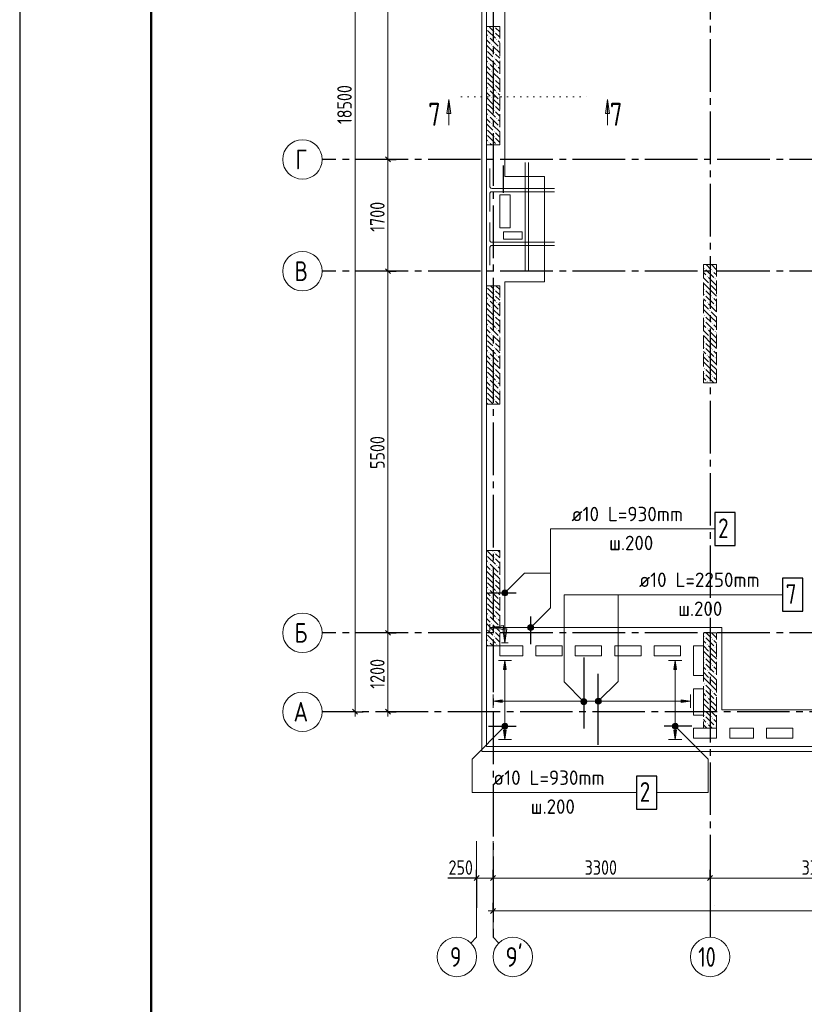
# Model space of a CAD drawing. Header units: millimetres. Extents: x 0 to 61017, y 0 to 42000.
# Tile 5 of 23: x 0 to 11933, y 15950 to 30926. Entities that reach past the tile are written whole.
import ezdxf

# ---------------------------------------------------------------- set-up
doc = ezdxf.new("R2010")
doc.units = ezdxf.units.MM
for name, pattern in [('______2', [270, 200, -70]), ('______5', [1100, 800, -100, 100, -100]), ('______9', [100, 0, -100])]:
    doc.linetypes.add(name, pattern=pattern)
for name, color, linetype, lineweight in [('Standard', 7, 'Continuous', 25), ('ЖБ Пилон', 180, 'Continuous', 25), ('Обрамление П-обр. равн.', 7, 'Continuous', 25), ('Обрамление проемов стержнями', 7, 'Continuous', 25), ('Оси', 40, '______5', 18), ('Позиционная метка линия выноска', 7, 'Continuous', 13), ('Позиционная метка номер позиции', 7, 'Continuous', 13), ('Размерная выноска', 7, 'Continuous', 13), ('Узлы символ', 7, 'Continuous', 25)]:
    doc.layers.add(name, color=color, linetype=linetype, lineweight=lineweight)
doc.layers.add('ЖБ Перекрытие верхний уровень', color=7, linetype='Continuous', lineweight=25, true_color=0xe0e0ff)
doc.styles.add('GOST 2.304-81', font='txt')
doc.styles.add('ISOCPEUR', font='txt')

msp = doc.modelspace()

# ---------------------------------------------------------------- hatches: boundary and pattern name
at = {"layer": 'ЖБ Пилон', "linetype": 'Continuous', "lineweight": 18, "transparency": 33554687}
for points in [[(7100, 30787), (7103, 30783), (7100, 30780)], [(7210, 30743), (7217, 30750), (7223, 30743), (7217, 30737)], [(7220, 30820), (7217, 30817), (7214, 30820)], [(7130, 30663), (7137, 30670), (7143, 30663), (7137, 30657)], [(7250, 30623), (7257, 30630), (7263, 30623), (7257, 30617)], [(7100, 30467), (7103, 30463), (7100, 30460)], [(7170, 30543), (7177, 30550), (7183, 30543), (7177, 30537)], [(7210, 30423), (7217, 30430), (7223, 30423), (7217, 30417)], [(7290, 30503), (7297, 30510), (7300, 30507), (7300, 30500), (7297, 30497)], [(7100, 30387), (7103, 30383), (7100, 30380)], [(7130, 30263), (7137, 30270), (7143, 30263), (7137, 30257)], [(7210, 30343), (7217, 30350), (7223, 30343), (7217, 30337)], [(7170, 30143), (7177, 30150), (7183, 30143), (7177, 30137)], [(7250, 30223), (7257, 30230), (7263, 30223), (7257, 30217)], [(7290, 30103), (7297, 30110), (7300, 30107), (7300, 30100), (7297, 30097)], [(7100, 30067), (7103, 30063), (7100, 30060)], [(7100, 29987), (7103, 29983), (7100, 29980)], [(7210, 30023), (7217, 30030), (7223, 30023), (7217, 30017)], [(7130, 29863), (7137, 29870), (7143, 29863), (7137, 29857)], [(7210, 29943), (7217, 29950), (7223, 29943), (7217, 29937)], [(7250, 29823), (7257, 29830), (7263, 29823), (7257, 29817)], [(7100, 29667), (7103, 29663), (7100, 29660)], [(7170, 29743), (7177, 29750), (7183, 29743), (7177, 29737)], [(7290, 29703), (7297, 29710), (7300, 29707), (7300, 29700), (7297, 29697)], [(7100, 29587), (7103, 29583), (7100, 29580)], [(7210, 29623), (7217, 29630), (7223, 29623), (7217, 29617)], [(7210, 29543), (7217, 29550), (7223, 29543), (7217, 29537)], [(7130, 29463), (7137, 29470), (7143, 29463), (7137, 29457)], [(7250, 29423), (7257, 29430), (7263, 29423), (7257, 29417)], [(7100, 29267), (7103, 29263), (7100, 29260)], [(7170, 29343), (7177, 29350), (7183, 29343), (7177, 29337)], [(7210, 29223), (7217, 29230), (7223, 29223), (7217, 29217)], [(7290, 29303), (7297, 29310), (7300, 29307), (7300, 29300), (7297, 29297)], [(7100, 29187), (7103, 29183), (7100, 29180)], [(7130, 29063), (7137, 29070), (7143, 29063), (7137, 29057)], [(7210, 29143), (7217, 29150), (7223, 29143), (7217, 29137)], [(7250, 29023), (7257, 29030), (7263, 29023), (7260, 29020), (7254, 29020)], [(10410, 27143), (10417, 27150), (10423, 27143), (10417, 27137)], [(10530, 27103), (10537, 27110), (10543, 27103), (10537, 27097)], [(10450, 27023), (10457, 27030), (10463, 27023), (10457, 27017)], [(10570, 26983), (10577, 26990), (10583, 26983), (10577, 26977)], [(7100, 26867), (7103, 26863), (7100, 26860)], [(7210, 26823), (7217, 26830), (7223, 26823), (7217, 26817)], [(10410, 26823), (10417, 26830), (10423, 26823), (10417, 26817)], [(10490, 26903), (10497, 26910), (10503, 26903), (10497, 26897)], [(7100, 26787), (7103, 26783), (7100, 26780)], [(7130, 26663), (7137, 26670), (7143, 26663), (7137, 26657)], [(7210, 26743), (7217, 26750), (7223, 26743), (7217, 26737)], [(10410, 26743), (10417, 26750), (10423, 26743), (10417, 26737)], [(10530, 26703), (10537, 26710), (10543, 26703), (10537, 26697)], [(7170, 26543), (7177, 26550), (7183, 26543), (7177, 26537)], [(7250, 26623), (7257, 26630), (7263, 26623), (7257, 26617)], [(7290, 26503), (7297, 26510), (7300, 26507), (7300, 26500), (7297, 26497)], [(10450, 26623), (10457, 26630), (10463, 26623), (10457, 26617)], [(10490, 26503), (10497, 26510), (10503, 26503), (10497, 26497)], [(10570, 26583), (10577, 26590), (10583, 26583), (10577, 26577)], [(7100, 26467), (7103, 26463), (7100, 26460)], [(7100, 26387), (7103, 26383), (7100, 26380)], [(7210, 26423), (7217, 26430), (7223, 26423), (7217, 26417)], [(10410, 26423), (10417, 26430), (10423, 26423), (10417, 26417)], [(7130, 26263), (7137, 26270), (7143, 26263), (7137, 26257)], [(7210, 26343), (7217, 26350), (7223, 26343), (7217, 26337)], [(7250, 26223), (7257, 26230), (7263, 26223), (7257, 26217)], [(10410, 26343), (10417, 26350), (10423, 26343), (10417, 26337)], [(10450, 26223), (10457, 26230), (10463, 26223), (10457, 26217)], [(10530, 26303), (10537, 26310), (10543, 26303), (10537, 26297)], [(7100, 26067), (7103, 26063), (7100, 26060)], [(7170, 26143), (7177, 26150), (7183, 26143), (7177, 26137)], [(7290, 26103), (7297, 26110), (7300, 26107), (7300, 26100), (7297, 26097)], [(10490, 26103), (10497, 26110), (10503, 26103), (10497, 26097)], [(10570, 26183), (10577, 26190), (10583, 26183), (10577, 26177)], [(7100, 25987), (7103, 25983), (7100, 25980)], [(7210, 26023), (7217, 26030), (7223, 26023), (7217, 26017)], [(7210, 25943), (7217, 25950), (7223, 25943), (7217, 25937)], [(10410, 26023), (10417, 26030), (10423, 26023), (10417, 26017)], [(10410, 25943), (10417, 25950), (10423, 25943), (10417, 25937)], [(10530, 25903), (10537, 25910), (10543, 25903), (10537, 25897)], [(7130, 25863), (7137, 25870), (7143, 25863), (7137, 25857)], [(7250, 25823), (7257, 25830), (7263, 25823), (7257, 25817)], [(10450, 25823), (10457, 25830), (10463, 25823), (10457, 25817)], [(10570, 25783), (10577, 25790), (10583, 25783), (10577, 25777)], [(7100, 25667), (7103, 25663), (7100, 25660)], [(7170, 25743), (7177, 25750), (7183, 25743), (7177, 25737)], [(7210, 25623), (7217, 25630), (7223, 25623), (7217, 25617)], [(7290, 25703), (7297, 25710), (7300, 25707), (7300, 25700), (7297, 25697)], [(10410, 25623), (10417, 25630), (10423, 25623), (10417, 25617)], [(10490, 25703), (10497, 25710), (10503, 25703), (10497, 25697)], [(7100, 25587), (7103, 25583), (7100, 25580)], [(7130, 25463), (7137, 25470), (7143, 25463), (7137, 25457)], [(7210, 25543), (7217, 25550), (7223, 25543), (7217, 25537)], [(10410, 25543), (10417, 25550), (10423, 25543), (10417, 25537)], [(10530, 25503), (10537, 25510), (10543, 25503), (10537, 25497)], [(7170, 25343), (7177, 25350), (7183, 25343), (7177, 25337)], [(7250, 25423), (7257, 25430), (7263, 25423), (7257, 25417)], [(7290, 25303), (7297, 25310), (7300, 25307), (7300, 25300), (7297, 25297)], [(10450, 25423), (10457, 25430), (10463, 25423), (10457, 25417)], [(7100, 25267), (7103, 25263), (7100, 25260)], [(7100, 25187), (7103, 25183), (7100, 25180)], [(7210, 25223), (7217, 25230), (7223, 25223), (7217, 25217)], [(7210, 25143), (7217, 25150), (7223, 25143), (7217, 25137)], [(7100, 22787), (7103, 22783), (7100, 22780)], [(7210, 22823), (7217, 22830), (7223, 22823), (7217, 22817)], [(7130, 22663), (7137, 22670), (7143, 22663), (7137, 22657)], [(7210, 22743), (7217, 22750), (7223, 22743), (7217, 22737)], [(7250, 22623), (7257, 22630), (7263, 22623), (7257, 22617)], [(7100, 22467), (7103, 22463), (7100, 22460)], [(7170, 22543), (7177, 22550), (7183, 22543), (7177, 22537)], [(7290, 22503), (7297, 22510), (7300, 22507), (7300, 22500), (7297, 22497)], [(7100, 22387), (7103, 22383), (7100, 22380)], [(7210, 22423), (7217, 22430), (7223, 22423), (7217, 22417)], [(7210, 22343), (7217, 22350), (7223, 22343), (7217, 22337)], [(7130, 22263), (7137, 22270), (7143, 22263), (7137, 22257)], [(7250, 22223), (7257, 22230), (7263, 22223), (7257, 22217)], [(7100, 22067), (7103, 22063), (7100, 22060)], [(7170, 22143), (7177, 22150), (7183, 22143), (7177, 22137)], [(7210, 22023), (7217, 22030), (7223, 22023), (7217, 22017)], [(7290, 22103), (7297, 22110), (7300, 22107), (7300, 22100), (7297, 22097)], [(7100, 21987), (7103, 21983), (7100, 21980)], [(7130, 21863), (7137, 21870), (7143, 21863), (7137, 21857)], [(7210, 21943), (7217, 21950), (7223, 21943), (7217, 21937)], [(7170, 21743), (7177, 21750), (7183, 21743), (7177, 21737)], [(7250, 21823), (7257, 21830), (7263, 21823), (7257, 21817)], [(7100, 21667), (7103, 21663), (7100, 21660)], [(7100, 21587), (7103, 21583), (7100, 21580)], [(7210, 21623), (7217, 21630), (7223, 21623), (7217, 21617)], [(7290, 21703), (7297, 21710), (7300, 21707), (7300, 21700), (7297, 21697)], [(7130, 21463), (7137, 21470), (7143, 21463), (7137, 21457)], [(7210, 21543), (7217, 21550), (7223, 21543), (7217, 21537)], [(7250, 21423), (7257, 21430), (7263, 21423), (7257, 21417)], [(10410, 21543), (10417, 21550), (10423, 21543), (10417, 21537)], [(10450, 21423), (10457, 21430), (10463, 21423), (10457, 21417)], [(10530, 21503), (10537, 21510), (10543, 21503), (10537, 21497)], [(10490, 21303), (10497, 21310), (10503, 21303), (10497, 21297)], [(10570, 21383), (10577, 21390), (10583, 21383), (10577, 21377)], [(10410, 21223), (10417, 21230), (10423, 21223), (10417, 21217)], [(10410, 21143), (10417, 21150), (10423, 21143), (10417, 21137)], [(10450, 21023), (10457, 21030), (10463, 21023), (10457, 21017)], [(10530, 21103), (10537, 21110), (10543, 21103), (10537, 21097)], [(10570, 20983), (10577, 20990), (10583, 20983), (10577, 20977)], [(10410, 20823), (10417, 20830), (10423, 20823), (10417, 20817)], [(10490, 20903), (10497, 20910), (10503, 20903), (10497, 20897)], [(10410, 20743), (10417, 20750), (10423, 20743), (10417, 20737)], [(10530, 20703), (10537, 20710), (10543, 20703), (10537, 20697)], [(10450, 20623), (10457, 20630), (10463, 20623), (10457, 20617)], [(10570, 20583), (10577, 20590), (10583, 20583), (10577, 20577)], [(10410, 20423), (10417, 20430), (10423, 20423), (10417, 20417)], [(10490, 20503), (10497, 20510), (10503, 20503), (10497, 20497)], [(10410, 20343), (10417, 20350), (10423, 20343), (10417, 20337)], [(10450, 20223), (10457, 20230), (10463, 20223), (10457, 20217)], [(10530, 20303), (10537, 20310), (10543, 20303), (10537, 20297)], [(10570, 20183), (10577, 20190), (10583, 20183), (10577, 20177)]]:
    msp.add_hatch(color=7, dxfattribs=at).paths.add_polyline_path(points, flags=16)
at = {"layer": 'Обрамление П-обр. равн.', "linetype": 'Continuous', "lineweight": 13, "transparency": 33554687}
for points in [[(7400, 21040), (7380, 21180), (7360, 21040)], [(9990, 21040), (9970, 21180), (9950, 21040)], [(8761, 20538), (8761, 20582), (8755, 20560)], [(8761, 20582), (8778, 20521), (8778, 20599)], [(8761, 20582), (8761, 20538), (8778, 20521)], [(8778, 20599), (8800, 20515), (8800, 20605)], [(8778, 20599), (8778, 20521), (8800, 20515)], [(8800, 20605), (8800, 20515), (8822, 20521)], [(8800, 20605), (8822, 20521), (8822, 20599)], [(8822, 20599), (8822, 20521), (8839, 20538)], [(8822, 20599), (8839, 20538), (8839, 20582)], [(8839, 20582), (8839, 20538), (8845, 20560)], [(10060, 20540), (10200, 20560), (10060, 20580)]]:
    msp.add_hatch(color=7, dxfattribs=at).paths.add_polyline_path(points)
for points in [[(7340, 20540), (7200, 20560), (7340, 20580)], [(7400, 20120), (7380, 19980), (7360, 20120)], [(9990, 20120), (9970, 19980), (9950, 20120)]]:
    msp.add_hatch(color=7, dxfattribs=at).paths.add_polyline_path(points, flags=16)
at = {"layer": 'Позиционная метка линия выноска', "linetype": 'Continuous', "lineweight": 13, "transparency": 33554687}
msp.add_hatch(color=7, dxfattribs=at).paths.add_polyline_path([(7360, 21650), (7150, 21680), (7360, 21710)], flags=16)
msp.add_hatch(color=7, dxfattribs=at).paths.add_polyline_path([(7350, 21660), (7380, 21450), (7410, 21660)])
at = {"layer": 'Позиционная метка номер позиции', "linetype": 'Continuous', "lineweight": 13, "transparency": 33554687}
for points in [[(7337, 22218), (7412, 22175), (7348, 22239)], [(7337, 22195), (7391, 22164), (7337, 22218)], [(7337, 22218), (7391, 22164), (7412, 22175)], [(7369, 22164), (7337, 22195), (7348, 22175)], [(7337, 22195), (7369, 22164), (7391, 22164)], [(7348, 22239), (7423, 22195), (7369, 22250)], [(7348, 22239), (7412, 22175), (7423, 22195)], [(7369, 22250), (7423, 22195), (7423, 22218)], [(7369, 22250), (7423, 22218), (7391, 22250)], [(7391, 22250), (7423, 22218), (7412, 22239)], [(7740, 21712), (7815, 21669), (7761, 21723)], [(7761, 21723), (7815, 21669), (7815, 21691)], [(7761, 21723), (7815, 21691), (7783, 21723)], [(7783, 21723), (7815, 21691), (7804, 21712)], [(7729, 21691), (7804, 21648), (7740, 21712)], [(7729, 21669), (7783, 21637), (7729, 21691)], [(7729, 21691), (7783, 21637), (7804, 21648)], [(7761, 21637), (7729, 21669), (7740, 21648)], [(7729, 21669), (7761, 21637), (7783, 21637)], [(7740, 21712), (7804, 21648), (7815, 21669)], [(8548, 20521), (8591, 20596), (8537, 20541)], [(8537, 20541), (8591, 20596), (8569, 20596)], [(8537, 20541), (8569, 20596), (8537, 20564)], [(8537, 20564), (8569, 20596), (8548, 20584)], [(8548, 20521), (8612, 20584), (8591, 20596)], [(8569, 20509), (8612, 20584), (8548, 20521)], [(8569, 20509), (8623, 20564), (8612, 20584)], [(8591, 20509), (8623, 20564), (8569, 20509)], [(8591, 20509), (8623, 20541), (8623, 20564)], [(8623, 20541), (8591, 20509), (8612, 20521)], [(8757, 20571), (8832, 20528), (8768, 20592)], [(8757, 20549), (8811, 20517), (8757, 20571)], [(8757, 20571), (8811, 20517), (8832, 20528)], [(8789, 20517), (8757, 20549), (8768, 20528)], [(8757, 20549), (8789, 20517), (8811, 20517)], [(8768, 20592), (8843, 20549), (8789, 20603)], [(8768, 20592), (8832, 20528), (8843, 20549)], [(8789, 20603), (8843, 20549), (8843, 20571)], [(8789, 20603), (8843, 20571), (8811, 20603)], [(8811, 20603), (8843, 20571), (8832, 20592)], [(7423, 20169), (7369, 20223), (7348, 20212)], [(7423, 20191), (7391, 20223), (7369, 20223)], [(7423, 20191), (7369, 20223), (7423, 20169)], [(7391, 20223), (7423, 20191), (7412, 20212)], [(9927, 20191), (9959, 20223), (9938, 20212)], [(9959, 20223), (9927, 20191), (9927, 20169)], [(9959, 20223), (9927, 20169), (9981, 20223)], [(9981, 20223), (9927, 20169), (9938, 20148)], [(9981, 20223), (9938, 20148), (10002, 20212)], [(7412, 20148), (7348, 20212), (7337, 20191)], [(7412, 20148), (7337, 20191), (7391, 20137)], [(7391, 20137), (7337, 20191), (7337, 20169)], [(7391, 20137), (7337, 20169), (7369, 20137)], [(7369, 20137), (7337, 20169), (7348, 20148)], [(7423, 20169), (7348, 20212), (7412, 20148)], [(10002, 20212), (9938, 20148), (9959, 20137)], [(10002, 20212), (9959, 20137), (10013, 20191)], [(10013, 20191), (9959, 20137), (9981, 20137)], [(10013, 20191), (9981, 20137), (10013, 20169)], [(10013, 20169), (9981, 20137), (10002, 20148)]]:
    msp.add_hatch(color=7, dxfattribs=at).paths.add_polyline_path(points)
at = {"layer": 'Узлы символ', "linetype": 'Continuous', "lineweight": 13, "transparency": 33554687}
for points in [[(6498, 29501), (6528, 29711), (6558, 29501)], [(8909, 29501), (8939, 29711), (8969, 29501)]]:
    msp.add_hatch(color=7, dxfattribs=at).paths.add_polyline_path(points, flags=16)

# ---------------------------------------------------------------- linework, layer by layer
at = {"layer": 'Standard', "color": 7, "linetype": 'Continuous', "lineweight": 13, "transparency": 33554687}
for p, q in [((5600, 28800), (5600, 34300)), ((5600, 27100), (5600, 28800)), ((5600, 21600), (5600, 27100)), ((5100, 20400), (5100, 20325)), ((5600, 20400), (5600, 20325)), ((6950, 16970), (6950, 18432)), ((7200, 16970), (7200, 18432)), ((6950, 17870), (6875, 17870)), ((6950, 17870), (7200, 17870)), ((7200, 17870), (10500, 17870)), ((10500, 17870), (13800, 17870)), ((7200, 17370), (7125, 17370)), ((49280, 17370), (7200, 17370)), ((6950, 16970), (6862, 16882)), ((7200, 16970), (7288, 16882))]:
    msp.add_line(p, q, dxfattribs=at)
at = {"layer": 'Standard', "color": 251, "linetype": 'Continuous', "lineweight": -3, "true_color": 0x656565, "transparency": 33554687}
for p, q in [((5600, 28800), (5475, 28800)), ((5600, 28800), (5725, 28800)), ((5600, 28800), (5600, 28800)), ((5600, 27100), (5475, 27100)), ((5600, 27100), (5725, 27100)), ((5600, 27100), (5600, 27100)), ((5600, 21600), (5475, 21600)), ((5600, 21600), (5725, 21600)), ((5600, 21600), (5600, 21600)), ((5100, 20400), (4975, 20400)), ((5100, 20400), (5225, 20400)), ((5100, 20400), (5100, 20400)), ((5600, 20400), (5475, 20400)), ((5600, 20400), (5725, 20400)), ((5600, 20400), (5600, 20400)), ((6950, 17870), (6950, 17995)), ((7200, 17870), (7200, 17995)), ((10500, 17870), (10500, 17995)), ((6950, 17870), (6950, 17745)), ((6950, 17870), (6950, 17418)), ((7200, 17870), (7200, 17745)), ((7200, 17870), (7200, 17418)), ((10500, 17870), (10500, 17745)), ((10500, 17870), (10500, 17418)), ((7200, 17370), (7200, 17495)), ((7200, 17370), (7200, 17245)), ((7200, 17370), (7200, 17370))]:
    msp.add_line(p, q, dxfattribs=at)
at = {"layer": 'Standard', "color": 7, "linetype": 'Continuous', "lineweight": 25, "transparency": 33554687}
for p, q in [((5638, 28763), (5562, 28838)), ((5638, 27063), (5562, 27138)), ((5638, 21562), (5562, 21638)), ((5138, 20362), (5062, 20438)), ((5638, 20362), (5562, 20438)), ((6912, 17833), (6987, 17907)), ((7162, 17833), (7238, 17907)), ((10462, 17833), (10538, 17907)), ((7238, 17407), (7162, 17333))]:
    msp.add_line(p, q, dxfattribs=at)
at = {"layer": 'Standard', "color": 7, "linetype": 'Continuous', "lineweight": 13, "transparency": 33554687}
msp.add_lwpolyline([(0, 0), (59400, 0), (59400, 42000), (0, 42000), (0, 0)], close=True, dxfattribs=at)
for points in [[(0, 42000), (0, 0), (59400, 0), (59400, 42000), (0, 42000)], [(59400, 42000), (0, 42000), (0, 0), (59400, 0), (59400, 42000)], [(59400, 42000), (0, 42000), (0, 0), (59400, 0), (59400, 42000)], [(5100, 20400), (5100, 29236), (5100, 29236), (5100, 38900)], [(5600, 20400), (5600, 20655), (5600, 20655), (5600, 21600)]]:
    msp.add_lwpolyline(points, dxfattribs=at)
at = {"layer": 'Standard', "color": 7, "linetype": 'Continuous', "lineweight": 25, "transparency": 33554687}
for points in [[(0, 42000), (0, 0), (59400, 0), (59400, 42000), (0, 42000)], [(59400, 42000), (0, 42000), (0, 0), (59400, 0), (59400, 42000)]]:
    msp.add_lwpolyline(points, dxfattribs=at)
at = {"layer": 'Standard', "color": 7, "linetype": 'Continuous', "lineweight": 50, "transparency": 33554687}
msp.add_lwpolyline([(2000, 41500), (58900, 41500), (58900, 500), (2000, 500), (2000, 41500)], close=True, dxfattribs=at)
at = {"layer": 'Standard', "color": 254, "linetype": 'Continuous', "lineweight": 18, "true_color": 0xc4c4ff, "transparency": 33554687}
msp.add_lwpolyline([(7029, 19795), (49781, 19795), (49781, 38870), (7029, 38870), (7029, 19795)], dxfattribs=at)
at = {"layer": 'ЖБ Перекрытие верхний уровень', "color": 7, "linetype": 'Continuous', "lineweight": 18, "transparency": 33554687}
for p, q in [((7100, 34500), (7100, 19870)), ((7460, 28260), (7300, 28260)), ((7300, 28260), (7300, 27760)), ((7460, 27760), (7460, 28260)), ((7300, 27760), (7460, 27760)), ((7640, 27700), (7360, 27700)), ((7360, 27700), (7360, 27590)), ((7360, 27590), (7640, 27590)), ((7640, 27590), (7640, 27700)), ((7300, 21250), (7300, 21400)), ((7300, 21400), (7650, 21400)), ((7650, 21400), (7650, 21250)), ((7850, 21250), (7850, 21400)), ((7850, 21400), (8250, 21400)), ((8250, 21400), (8250, 21250)), ((8450, 21400), (8850, 21400)), ((8450, 21250), (8450, 21400)), ((8850, 21400), (8850, 21250)), ((9050, 21250), (9050, 21400)), ((9050, 21400), (9450, 21400)), ((9450, 21400), (9450, 21250)), ((9650, 21250), (9650, 21400)), ((9650, 21400), (10050, 21400)), ((10050, 21400), (10050, 21250)), ((10250, 20950), (10250, 21400)), ((10250, 21400), (10400, 21400)), ((10400, 21400), (10400, 20950)), ((7650, 21250), (7300, 21250)), ((8250, 21250), (7850, 21250)), ((8850, 21250), (8450, 21250)), ((9450, 21250), (9050, 21250)), ((10050, 21250), (9650, 21250)), ((10400, 20950), (10250, 20950)), ((10250, 20350), (10250, 20750)), ((10250, 20750), (10400, 20750)), ((10400, 20750), (10400, 20350)), ((10400, 20350), (10250, 20350)), ((10250, 20000), (10250, 20150)), ((10250, 20150), (10600, 20150)), ((10600, 20150), (10600, 20000)), ((10800, 20150), (11160, 20150)), ((10800, 20000), (10800, 20150)), ((11160, 20150), (11160, 20000)), ((11360, 20000), (11360, 20150)), ((11360, 20150), (11760, 20150)), ((11760, 20150), (11760, 20000)), ((10600, 20000), (10250, 20000)), ((11160, 20000), (10800, 20000)), ((11760, 20000), (11360, 20000)), ((7100, 19870), (28240, 19870))]:
    msp.add_line(p, q, dxfattribs=at)
at = {"layer": 'ЖБ Пилон', "color": 253, "linetype": '______2', "lineweight": 13, "true_color": 0xa0a0a0, "transparency": 33554687}
for p, q in [((7100, 30820), (7100, 29020)), ((7300, 30820), (7100, 30820)), ((7300, 29020), (7300, 30820)), ((7100, 29020), (7300, 29020)), ((10400, 27200), (10400, 25400)), ((10600, 27200), (10400, 27200)), ((10600, 25400), (10600, 27200)), ((7100, 26880), (7100, 25080)), ((7300, 26880), (7100, 26880)), ((7300, 25080), (7300, 26880)), ((10400, 25400), (10600, 25400)), ((7100, 25080), (7300, 25080)), ((7100, 22850), (7100, 21400)), ((7300, 22850), (7100, 22850)), ((7300, 21400), (7300, 22850)), ((10400, 21600), (10400, 20150)), ((10600, 21600), (10400, 21600)), ((10600, 20150), (10600, 21600)), ((7100, 21400), (7300, 21400)), ((10400, 20150), (10600, 20150))]:
    msp.add_line(p, q, dxfattribs=at)
at = {"layer": 'ЖБ Пилон', "color": 9, "linetype": 'Continuous', "lineweight": 18, "true_color": 0xc7c7c7, "transparency": 33554687}
for p, q in [((7117, 30763), (7237, 30643)), ((7157, 30803), (7140, 30820)), ((7197, 30763), (7157, 30803)), ((7237, 30803), (7300, 30740)), ((7237, 30723), (7300, 30660)), ((7100, 30700), (7117, 30683)), ((7100, 30620), (7157, 30563)), ((7157, 30643), (7277, 30523)), ((7300, 30580), (7277, 30603)), ((7100, 30540), (7197, 30443)), ((7157, 30403), (7117, 30443)), ((7197, 30363), (7157, 30403)), ((7300, 30420), (7197, 30523)), ((7237, 30403), (7300, 30340)), ((7100, 30300), (7117, 30283)), ((7117, 30363), (7237, 30243)), ((7237, 30323), (7300, 30260)), ((7100, 30220), (7157, 30163)), ((7100, 30140), (7197, 30043)), ((7157, 30243), (7277, 30123)), ((7300, 30020), (7197, 30123)), ((7300, 30180), (7277, 30203)), ((7157, 30003), (7117, 30043)), ((7117, 29963), (7237, 29843)), ((7197, 29963), (7157, 30003)), ((7237, 30003), (7300, 29940)), ((7100, 29900), (7117, 29883)), ((7100, 29820), (7157, 29763)), ((7157, 29843), (7277, 29723)), ((7237, 29923), (7300, 29860)), ((7300, 29780), (7277, 29803)), ((7100, 29740), (7197, 29643)), ((7300, 29620), (7197, 29723)), ((7157, 29603), (7117, 29643)), ((7117, 29563), (7237, 29443)), ((7197, 29563), (7157, 29603)), ((7237, 29603), (7300, 29540)), ((7237, 29523), (7300, 29460)), ((7100, 29500), (7117, 29483)), ((7100, 29420), (7157, 29363)), ((7157, 29443), (7277, 29323)), ((7300, 29380), (7277, 29403)), ((7100, 29340), (7197, 29243)), ((7157, 29203), (7117, 29243)), ((7197, 29163), (7157, 29203)), ((7300, 29220), (7197, 29323)), ((7237, 29203), (7300, 29140)), ((7100, 29100), (7117, 29083)), ((7117, 29163), (7237, 29043)), ((7237, 29123), (7300, 29060)), ((7100, 29020), (7100, 29020)), ((7157, 29043), (7180, 29020)), ((10437, 27123), (10557, 27003)), ((10440, 27200), (10517, 27123)), ((10520, 27200), (10597, 27123)), ((10400, 27080), (10437, 27043)), ((10400, 27000), (10477, 26923)), ((10597, 26883), (10477, 27003)), ((10597, 27043), (10557, 27083)), ((10600, 27040), (10597, 27043)), ((10597, 26963), (10600, 26960)), ((7157, 26803), (7117, 26843)), ((7160, 26880), (7197, 26843)), ((7300, 26820), (7240, 26880)), ((10517, 26803), (10400, 26920)), ((10517, 26883), (10597, 26803)), ((10597, 26883), (10600, 26880)), ((7100, 26700), (7117, 26683)), ((7117, 26763), (7237, 26643)), ((7197, 26763), (7157, 26803)), ((7237, 26803), (7300, 26740)), ((7237, 26723), (7300, 26660)), ((10400, 26680), (10437, 26643)), ((10437, 26803), (10517, 26723)), ((10437, 26723), (10557, 26603)), ((10517, 26803), (10597, 26723)), ((10597, 26643), (10557, 26683)), ((10597, 26803), (10600, 26800)), ((7100, 26620), (7157, 26563)), ((7100, 26540), (7197, 26443)), ((7157, 26643), (7277, 26523)), ((7300, 26420), (7197, 26523)), ((7300, 26580), (7277, 26603)), ((10400, 26600), (10477, 26523)), ((10517, 26403), (10400, 26520)), ((10597, 26483), (10477, 26603)), ((10600, 26640), (10597, 26643)), ((10597, 26563), (10600, 26560)), ((7157, 26403), (7117, 26443)), ((7117, 26363), (7237, 26243)), ((7197, 26363), (7157, 26403)), ((7237, 26403), (7300, 26340)), ((10437, 26403), (10517, 26323)), ((10517, 26483), (10597, 26403)), ((10517, 26403), (10597, 26323)), ((10597, 26483), (10600, 26480)), ((10597, 26403), (10600, 26400)), ((7100, 26300), (7117, 26283)), ((7100, 26220), (7157, 26163)), ((7157, 26243), (7277, 26123)), ((7237, 26323), (7300, 26260)), ((10400, 26280), (10437, 26243)), ((10437, 26323), (10557, 26203)), ((10597, 26243), (10557, 26283)), ((10600, 26240), (10597, 26243)), ((7100, 26140), (7197, 26043)), ((7300, 26020), (7197, 26123)), ((7300, 26180), (7277, 26203)), ((10400, 26200), (10477, 26123)), ((10517, 26003), (10400, 26120)), ((10597, 26083), (10477, 26203)), ((10517, 26083), (10597, 26003)), ((10597, 26163), (10600, 26160)), ((10597, 26083), (10600, 26080)), ((7157, 26003), (7117, 26043)), ((7117, 25963), (7237, 25843)), ((7197, 25963), (7157, 26003)), ((7237, 26003), (7300, 25940)), ((7237, 25923), (7300, 25860)), ((10437, 26003), (10517, 25923)), ((10437, 25923), (10557, 25803)), ((10517, 26003), (10597, 25923)), ((10597, 26003), (10600, 26000)), ((7100, 25900), (7117, 25883)), ((7100, 25820), (7157, 25763)), ((7157, 25843), (7277, 25723)), ((7300, 25780), (7277, 25803)), ((10400, 25880), (10437, 25843)), ((10400, 25800), (10477, 25723)), ((10597, 25683), (10477, 25803)), ((10597, 25843), (10557, 25883)), ((10600, 25840), (10597, 25843)), ((10597, 25763), (10600, 25760)), ((7100, 25740), (7197, 25643)), ((7157, 25603), (7117, 25643)), ((7300, 25620), (7197, 25723)), ((10517, 25603), (10400, 25720)), ((10517, 25683), (10597, 25603)), ((10597, 25683), (10600, 25680)), ((7100, 25500), (7117, 25483)), ((7117, 25563), (7237, 25443)), ((7197, 25563), (7157, 25603)), ((7237, 25603), (7300, 25540)), ((7237, 25523), (7300, 25460)), ((10400, 25480), (10437, 25443)), ((10437, 25603), (10517, 25523)), ((10437, 25523), (10557, 25403)), ((10517, 25603), (10597, 25523)), ((10597, 25443), (10557, 25483)), ((10597, 25603), (10600, 25600)), ((7100, 25420), (7157, 25363)), ((7100, 25340), (7197, 25243)), ((7157, 25443), (7277, 25323)), ((7300, 25220), (7197, 25323)), ((7300, 25380), (7277, 25403)), ((10400, 25400), (10400, 25400)), ((10480, 25400), (10477, 25403)), ((10600, 25440), (10597, 25443)), ((7157, 25203), (7117, 25243)), ((7117, 25163), (7200, 25080)), ((7197, 25163), (7157, 25203)), ((7237, 25203), (7300, 25140)), ((7100, 25100), (7117, 25083)), ((7237, 25123), (7280, 25080)), ((7157, 22803), (7117, 22843)), ((7117, 22763), (7237, 22643)), ((7197, 22763), (7157, 22803)), ((7190, 22850), (7197, 22843)), ((7237, 22803), (7300, 22740)), ((7300, 22820), (7270, 22850)), ((7100, 22700), (7117, 22683)), ((7100, 22620), (7157, 22563)), ((7157, 22643), (7277, 22523)), ((7237, 22723), (7300, 22660)), ((7100, 22540), (7197, 22443)), ((7300, 22420), (7197, 22523)), ((7300, 22580), (7277, 22603)), ((7157, 22403), (7117, 22443)), ((7117, 22363), (7237, 22243)), ((7197, 22363), (7157, 22403)), ((7237, 22403), (7300, 22340)), ((7237, 22323), (7300, 22260)), ((7100, 22300), (7117, 22283)), ((7100, 22220), (7157, 22163)), ((7157, 22243), (7277, 22123)), ((7300, 22180), (7277, 22203)), ((7100, 22140), (7197, 22043)), ((7157, 22003), (7117, 22043)), ((7300, 22020), (7197, 22123)), ((7100, 21900), (7117, 21883)), ((7117, 21963), (7237, 21843)), ((7197, 21963), (7157, 22003)), ((7237, 22003), (7300, 21940)), ((7237, 21923), (7300, 21860)), ((7100, 21820), (7157, 21763)), ((7100, 21740), (7197, 21643)), ((7157, 21843), (7277, 21723)), ((7300, 21620), (7197, 21723)), ((7300, 21780), (7277, 21803)), ((7157, 21603), (7117, 21643)), ((7197, 21563), (7157, 21603)), ((7237, 21603), (7300, 21540)), ((10440, 21600), (10517, 21523)), ((10520, 21600), (10597, 21523)), ((7100, 21500), (7117, 21483)), ((7100, 21420), (7120, 21400)), ((7117, 21563), (7237, 21443)), ((7157, 21443), (7200, 21400)), ((7237, 21523), (7300, 21460)), ((10400, 21480), (10437, 21443)), ((10437, 21523), (10557, 21403)), ((10597, 21443), (10557, 21483)), ((10600, 21440), (10597, 21443)), ((7280, 21400), (7277, 21403)), ((10400, 21400), (10477, 21323)), ((10517, 21203), (10400, 21320)), ((10597, 21283), (10477, 21403)), ((10517, 21283), (10597, 21203)), ((10597, 21363), (10600, 21360)), ((10597, 21283), (10600, 21280)), ((10437, 21203), (10517, 21123)), ((10437, 21123), (10557, 21003)), ((10517, 21203), (10597, 21123)), ((10597, 21203), (10600, 21200)), ((10400, 21080), (10437, 21043)), ((10400, 21000), (10477, 20923)), ((10597, 20883), (10477, 21003)), ((10597, 21043), (10557, 21083)), ((10600, 21040), (10597, 21043)), ((10517, 20803), (10400, 20920)), ((10517, 20883), (10597, 20803)), ((10597, 20963), (10600, 20960)), ((10597, 20883), (10600, 20880)), ((10400, 20680), (10437, 20643)), ((10437, 20803), (10517, 20723)), ((10437, 20723), (10557, 20603)), ((10517, 20803), (10597, 20723)), ((10597, 20643), (10557, 20683)), ((10597, 20803), (10600, 20800)), ((10400, 20600), (10477, 20523)), ((10517, 20403), (10400, 20520)), ((10597, 20483), (10477, 20603)), ((10600, 20640), (10597, 20643)), ((10597, 20563), (10600, 20560)), ((10437, 20403), (10517, 20323)), ((10517, 20483), (10597, 20403)), ((10517, 20403), (10597, 20323)), ((10597, 20483), (10600, 20480)), ((10597, 20403), (10600, 20400)), ((10400, 20280), (10437, 20243)), ((10437, 20323), (10557, 20203)), ((10597, 20243), (10557, 20283)), ((10600, 20240), (10597, 20243)), ((10400, 20200), (10450, 20150)), ((10530, 20150), (10477, 20203)), ((10597, 20163), (10600, 20160))]:
    msp.add_line(p, q, dxfattribs=at)
at = {"layer": 'Обрамление П-обр. равн.', "color": 7, "linetype": 'Continuous', "lineweight": 25, "transparency": 33554687}
for p, q in [((7360, 28290), (7360, 28710)), ((7130, 22207), (7550, 22207)), ((7772, 21430), (7772, 21850)), ((8580, 21225), (8580, 20145)), ((8800, 19895), (8800, 20975)), ((7130, 20180), (7550, 20180)), ((10220, 20180), (9800, 20180))]:
    msp.add_line(p, q, dxfattribs=at)
at = {"layer": 'Обрамление П-обр. равн.', "color": 251, "linetype": 'Continuous', "lineweight": 13, "true_color": 0x494949, "transparency": 33554687}
for p, q in [((7380, 21180), (7280, 21180)), ((7380, 21180), (7360, 21040)), ((7400, 21040), (7380, 21180)), ((7380, 21180), (7480, 21180)), ((7380, 21180), (7380, 21180)), ((9970, 21180), (9870, 21180)), ((9970, 21180), (9950, 21040)), ((9990, 21040), (9970, 21180)), ((9970, 21180), (10070, 21180)), ((9970, 21180), (9970, 21180)), ((7360, 21040), (7400, 21040)), ((7380, 20210), (7380, 21040)), ((9950, 21040), (9990, 21040)), ((9970, 20210), (9970, 21040)), ((7200, 20560), (7200, 20660)), ((7200, 20560), (7340, 20580)), ((7340, 20540), (7200, 20560)), ((7200, 20560), (7200, 20460)), ((7200, 20560), (7200, 20560)), ((7340, 20580), (7340, 20540)), ((7340, 20560), (8770, 20560)), ((8800, 20605), (8800, 20605)), ((8830, 20560), (10060, 20560)), ((10200, 20560), (10060, 20580)), ((10060, 20580), (10060, 20540)), ((10060, 20540), (10200, 20560)), ((10200, 20560), (10200, 20660)), ((10200, 20560), (10200, 20460)), ((10200, 20560), (10200, 20560)), ((8800, 20515), (8800, 20515)), ((7335, 20180), (7335, 20180)), ((7380, 19980), (7360, 20120)), ((7360, 20120), (7400, 20120)), ((7380, 20120), (7380, 20150)), ((7400, 20120), (7380, 19980)), ((7425, 20180), (7425, 20180)), ((9925, 20180), (9925, 20180)), ((9970, 19980), (9950, 20120)), ((9950, 20120), (9990, 20120)), ((9970, 20120), (9970, 20150)), ((9990, 20120), (9970, 19980)), ((10015, 20180), (10015, 20180)), ((7380, 19980), (7280, 19980)), ((7380, 19980), (7480, 19980)), ((7380, 19980), (7380, 19980)), ((9970, 19980), (9870, 19980)), ((9970, 19980), (10070, 19980)), ((9970, 19980), (9970, 19980))]:
    msp.add_line(p, q, dxfattribs=at)
at = {"layer": 'Обрамление П-обр. равн.', "color": 7, "linetype": 'Continuous', "lineweight": 25, "transparency": 33554687}
for points in [[(10572, 22930), (10882, 22930), (10882, 23430), (10572, 23430), (10572, 22930)], [(11600, 21930), (11910, 21930), (11910, 22430), (11600, 22430), (11600, 21930)], [(9380, 18920), (9690, 18920), (9690, 19420), (9380, 19420), (9380, 18920)]]:
    msp.add_lwpolyline(points, dxfattribs=at)
at = {"layer": 'Обрамление П-обр. равн.', "color": 251, "linetype": 'Continuous', "lineweight": 13, "true_color": 0x494949, "transparency": 33554687}
msp.add_circle((8800, 20560), 45, dxfattribs=at)
at = {"layer": 'Обрамление проемов стержнями', "color": 7, "linetype": 'Continuous', "lineweight": 18, "transparency": 33554687}
for p, q in [((7690, 27095), (7690, 28755)), ((7740, 27095), (7740, 28755))]:
    msp.add_line(p, q, dxfattribs=at)
for points in [[(8135, 28360), (7179, 28360), (7173, 28361), (7168, 28363), (7163, 28365), (7159, 28369), (7155, 28373), (7153, 28378), (7151, 28383), (7150, 28389), (7150, 28660)], [(8135, 28310), (7179, 28310), (7173, 28309), (7168, 28307), (7163, 28305), (7159, 28301), (7155, 28297), (7153, 28292), (7151, 28287), (7150, 28281), (7150, 28010)], [(8135, 27540), (7179, 27540), (7173, 27541), (7168, 27542), (7163, 27545), (7159, 27549), (7155, 27553), (7153, 27558), (7151, 27563), (7150, 27569), (7150, 27840)], [(8135, 27490), (7179, 27490), (7173, 27489), (7168, 27487), (7163, 27484), (7159, 27481), (7155, 27477), (7153, 27472), (7151, 27466), (7150, 27461), (7150, 27190)]]:
    msp.add_lwpolyline(points, dxfattribs=at)
at = {"layer": 'Оси', "color": 8, "linetype": '______5', "lineweight": -3, "transparency": 33554687}
for p, q in [((7200, 35800), (7200, 16970)), ((10500, 35030), (10500, 16970)), ((49910, 28800), (4600, 28800)), ((49910, 27100), (4600, 27100)), ((49910, 21600), (4600, 21600)), ((50210, 20400), (4600, 20400)), ((10574, 17456), (10574, 17456))]:
    msp.add_line(p, q, dxfattribs=at)
at = {"layer": 'Оси', "color": 7, "linetype": 'Continuous', "lineweight": 13, "transparency": 33554687}
for centre in [(4300, 28800), (4300, 27100), (4300, 21600), (4300, 20400), (6650, 16670), (7500, 16670), (10500, 16670)]:
    msp.add_circle(centre, 300, dxfattribs=at)
at = {"layer": 'Позиционная метка линия выноска', "color": 251, "linetype": 'Continuous', "lineweight": 13, "true_color": 0x494949, "transparency": 33554687}
for p, q in [((7150, 21630), (7150, 21730)), ((7150, 21680), (7360, 21710)), ((7150, 21680), (7150, 21680)), ((7150, 21680), (7150, 21680)), ((7150, 21680), (7150, 21680)), ((7360, 21650), (7150, 21680)), ((7410, 21660), (7350, 21660)), ((7350, 21660), (7380, 21450)), ((7360, 21710), (7360, 21650)), ((7360, 21680), (7375, 21680)), ((7380, 21660), (7380, 21675)), ((7380, 21450), (7410, 21660)), ((7330, 21450), (7430, 21450)), ((7380, 21450), (7380, 21450)), ((7380, 21450), (7380, 21450)), ((7380, 21450), (7380, 21450))]:
    msp.add_line(p, q, dxfattribs=at)
for points in [[(7150, 21680), (10680, 21680), (10680, 20430), (14240, 20430), (14240, 21680), (21200, 21680), (21200, 20430), (24760, 20430), (24760, 21680), (31720, 21680), (31720, 20430), (35280, 20430), (35280, 21680), (42240, 21680), (42240, 20430), (45800, 20430), (45800, 21680), (49100, 21680), (49100, 26940), (48500, 26940), (48500, 28540), (49100, 28540), (49100, 34450)], [(49330, 34220), (7380, 34220), (7380, 28540), (7980, 28540), (7980, 26940), (7380, 26940), (7380, 21450)]]:
    msp.add_lwpolyline(points, dxfattribs=at)
at = {"layer": 'Позиционная метка номер позиции', "color": 7, "linetype": 'Continuous', "lineweight": 13, "transparency": 33554687}
for p, q in [((7348, 22239), (7348, 22239)), ((7348, 22175), (7348, 22175)), ((7412, 22239), (7412, 22239)), ((7412, 22175), (7412, 22175)), ((7740, 21712), (7740, 21712)), ((7740, 21648), (7740, 21648)), ((7804, 21712), (7804, 21712)), ((7804, 21648), (7804, 21648)), ((8548, 20584), (8548, 20584)), ((8548, 20521), (8548, 20521)), ((8612, 20584), (8612, 20584)), ((8612, 20521), (8612, 20521)), ((8768, 20592), (8768, 20592)), ((8768, 20528), (8768, 20528)), ((8832, 20592), (8832, 20592)), ((8832, 20528), (8832, 20528)), ((7348, 20212), (7348, 20212)), ((7348, 20148), (7348, 20148)), ((7412, 20212), (7412, 20212)), ((7412, 20148), (7412, 20148)), ((9938, 20212), (9938, 20212)), ((9938, 20148), (9938, 20148)), ((10002, 20212), (10002, 20212)), ((10002, 20148), (10002, 20148))]:
    msp.add_line(p, q, dxfattribs=at)
for points in [[(7380, 22207), (7680, 22507), (8072, 22507), (8072, 23180), (10572, 23180)], [(7772, 21680), (8072, 21980), (8072, 23180), (10572, 23180)], [(8580, 20553), (8280, 20853), (8280, 22180), (11600, 22180)], [(8800, 20560), (9100, 20860), (9100, 22180), (11600, 22180)], [(7380, 20180), (6880, 19680), (6880, 19170), (9380, 19170)], [(9970, 20180), (10470, 19680), (10470, 19170), (9690, 19170)]]:
    msp.add_lwpolyline(points, dxfattribs=at)
for centre in [(7380, 22207), (7772, 21680), (8580, 20553), (8800, 20560), (7380, 20180), (9970, 20180)]:
    msp.add_circle(centre, 45, dxfattribs=at)
at = {"layer": 'Размерная выноска', "color": 7, "linetype": 'Continuous', "lineweight": 25, "transparency": 33554687}
msp.add_line((6950, 17870), (6510, 17870), dxfattribs=at)
at = {"layer": 'Узлы символ', "color": 7, "linetype": 'Continuous', "lineweight": 13, "transparency": 33554687}
for p, q in [((6498, 29501), (6528, 29711)), ((6528, 29711), (6528, 29321)), ((6528, 29711), (6528, 29711)), ((6528, 29711), (6528, 29711)), ((6528, 29711), (6528, 29711)), ((6528, 29711), (6558, 29501)), ((8909, 29501), (8939, 29711)), ((8939, 29711), (8939, 29321)), ((8939, 29711), (8939, 29711)), ((8939, 29711), (8939, 29711)), ((8939, 29711), (8939, 29711)), ((8939, 29711), (8969, 29501)), ((6558, 29501), (6498, 29501)), ((6528, 29501), (6528, 29486)), ((8969, 29501), (8909, 29501)), ((8939, 29501), (8939, 29486))]:
    msp.add_line(p, q, dxfattribs=at)
at = {"layer": 'Узлы символ', "color": 7, "linetype": '______9', "lineweight": 13, "transparency": 33554687}
msp.add_line((6720, 29752), (8717, 29752), dxfattribs=at)

# ---------------------------------------------------------------- texts
at = {"layer": 'Standard', "color": 7, "linetype": 'Continuous', "lineweight": 25, "transparency": 33554687, "char_height": 220, "attachment_point": 7, "rotation": 90, "style": 'GOST 2.304-81'}
for s, insert, width in [('18500', (5050, 29337), 750.83), ('1700', (5550, 27700), 625.74), ('5500', (5550, 24092), 641.48), ('1200', (5550, 20750), 625.73)]:
    msp.add_mtext(s, dxfattribs=dict(at, insert=insert, width=width))
at = {"layer": 'Standard', "color": 7, "linetype": 'Continuous', "lineweight": 25, "transparency": 33554687, "char_height": 220, "attachment_point": 7, "style": 'GOST 2.304-81'}
for s, insert, width in [('250', (6522, 17920), 516.38), ('3300', (8592, 17920), 641.48), ('3300', (11892, 17920), 641.48)]:
    msp.add_mtext(s, dxfattribs=dict(at, insert=insert, width=width))
at = {"layer": 'Обрамление П-обр. равн.', "color": 7, "linetype": 'Continuous', "lineweight": 13, "transparency": 33554687, "attachment_point": 7, "style": 'ISOCPEUR'}
for s, insert, char_height, width in [('\\W0.96;ø10 L=930mm ', (8392, 23297), 220, 1996.29), ('\\W0.78;2', (10622, 23040), 300, 326.41), ('\\W0.95;ш.200 ', (8964, 22857), 220, 962.12), ('\\W0.96;ø10 L=2250mm ', (9420, 22297), 220, 2150.52), ('\\W0.78;7', (11650, 22040), 300, 326.41), ('\\W0.95;ш.200 ', (10014, 21857), 220, 962.13), ('\\W0.96;ø10 L=930mm ', (7200, 19287), 220, 1996.29), ('\\W0.78;2', (9430, 19030), 300, 326.43), ('\\W0.95;ш.200 ', (7772, 18847), 220, 962.14)]:
    msp.add_mtext(s, dxfattribs=dict(at, insert=insert, char_height=char_height, width=width))
at = {"layer": 'Оси', "color": 7, "linetype": 'Continuous', "lineweight": 25, "transparency": 33554687, "char_height": 300, "attachment_point": 7, "style": 'ISOCPEUR'}
for s, insert, width in [('\\W0.78;Г', (4195, 28650), 326.41), ('\\W0.80;В', (4180, 26950), 359.83), ('\\W0.80;Б', (4180, 21450), 359.83), ('\\W0.82;А', (4165, 20250), 392.65), ('\\W0.78;9', (6545, 16520), 326.41), ("\\W0.84;9'", (7389, 16520), 440.65), ('\\W0.75;10', (10320, 16520), 472.27)]:
    msp.add_mtext(s, dxfattribs=dict(at, insert=insert, width=width))
at = {"layer": 'Узлы символ', "color": 7, "linetype": 'Continuous', "lineweight": 35, "transparency": 33554687, "char_height": 350, "attachment_point": 7, "style": 'ISOCPEUR'}
for insert, width in [((6212, 29312), 380.81), ((8975, 29312), 380.82)]:
    msp.add_mtext('\\W0.78;7', dxfattribs=dict(at, insert=insert, width=width))

doc.saveas('drawing.dxf')
